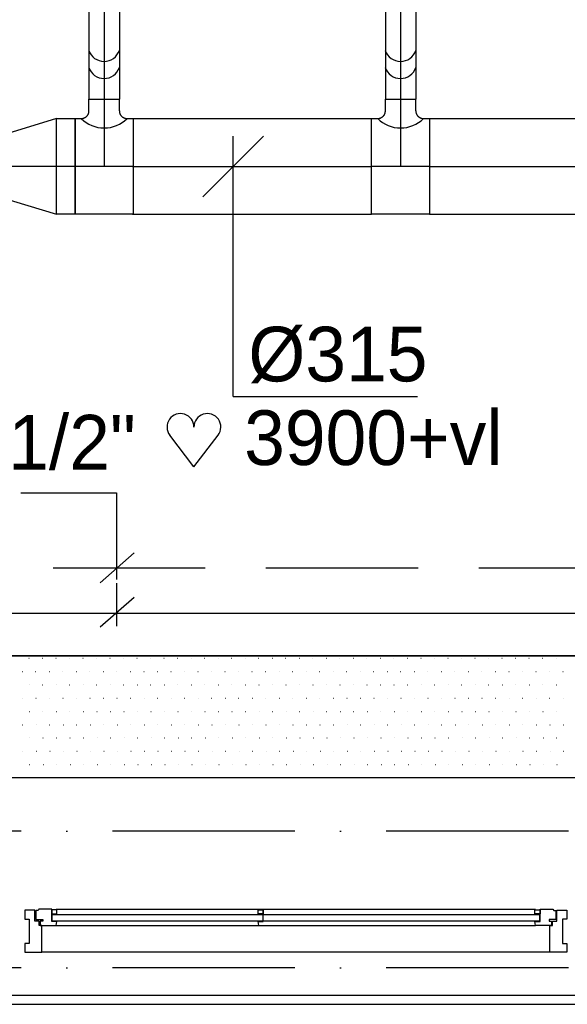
# Model space of a CAD drawing. Extents: x 25315 to 170951, y 867852 to 951952.
# Tile 92 of 119: x 111716 to 113516, y 912708 to 915947. Entities that reach past the tile are written whole.
import ezdxf

# ---------------------------------------------------------------- set-up
doc = ezdxf.new("R2010")
doc.units = 0
doc.header["$LTSCALE"] = 100
for name, pattern in [('2322107', [2000, 1000, 1000]), ('2322108', [7, 5, -2]), ('CENTER2', [11.25, 7.5, -1.25, 1.25, -1.25]), ('CENTER4', [5, 3.125, -0.625, 0.625, -0.625]), ('DASHDOT', [9, 6, -1.5, 0, -1.5]), ('LURETOUR', [6, 4, -2])]:
    doc.linetypes.add(name, pattern=pattern)
doc.layers.get('0').update_dxf_attribs({"linetype": 'CONTINUOUS'})
for name, color, linetype in [('AL$7----_STRAMIEN', 1, 'DASHDOT'), ('BOUW', 8, 'CONTINUOUS'), ('KABELGOOT', 8, 'CONTINUOUS'), ('WL531---', 4, 'CONTINUOUS'), ('WL561---', 4, 'CONTINUOUS'), ('WL561---_AANVOER', 4, 'CONTINUOUS'), ('WL561---_RETOUR', 4, 'CONTINUOUS'), ('WL570---', 3, 'CONTINUOUS'), ('WL570---_HARTLIJN', 7, 'CONTINUOUS'), ('WL570---_RETOUR', 3, 'CONTINUOUS'), ('WM570---', 1, 'CONTINUOUS')]:
    doc.layers.add(name, color=color, linetype=linetype)
doc.styles.add('BURO-018', font='BUROFONT.shx', dxfattribs={"height": 180})

# ---------------------------------------------------------------- blocks, each defined once
blk = doc.blocks.new('LU-1D-K-13B')
at = {"color": 0, "linetype": 'CONTINUOUS'}
for p, q in [((-0.5, 157.5), (0.5, 157.5)), ((-0.5, -157.5), (0.5, -157.5))]:
    blk.add_line(p, q, dxfattribs=at)
at = {"layer": 'WL570---_HARTLIJN', "linetype": 'CENTER2'}
blk.add_line((-0.5, 0), (0.5, 0), dxfattribs=at)
blk = doc.blocks.new('LU-1D-K-64')
at = {"color": 0, "linetype": 'CONTINUOUS'}
for p, q in [((-0.5, 50), (0.5, 50)), ((-0.5, -50), (0.5, -50))]:
    blk.add_line(p, q, dxfattribs=at)
at = {"layer": 'WL570---_HARTLIJN', "linetype": 'CENTER2'}
blk.add_line((-0.5, 0), (0.5, 0), dxfattribs=at)
blk = doc.blocks.new('LU-1D-T--5A-13B645-Q3')
at = {"color": 0, "linetype": 'CONTINUOUS'}
for p, q in [((-95.3, -157.5), (-95.3, 157.5)), ((-95.3, 157.5), (95.3, 157.5)), ((95.3, 157.5), (95.3, -157.5)), ((-75.2, -157.5), (-95.3, -157.5)), ((95.3, -157.5), (75.2, -157.5)), ((-50, -182.7), (-50, -221.6)), ((50, -182.7), (50, -221.6)), ((50, -221.6), (-50, -221.6))]:
    blk.add_line(p, q, dxfattribs=at)
at = {"color": 0, "linetype": 'CONTINUOUS', "flags": 128}
for points in [[(-50, -182.7, 0.02182), (-50.1, -179.9, 0.037214), (-50.4, -178.3, 0.006436), (-51.2, -175, 0.02182), (-51.5, -174.1, 0.02182), (-52.4, -172.1, 0.02182), (-53.4, -170.1, 0.02182), (-54.6, -168.2, 0.02182), (-55.9, -166.5, 0.02182), (-57.4, -164.9, 0.02182), (-59, -163.4, 0.02182), (-60.7, -162.1, 0.02182), (-62.6, -160.9, 0.02182), (-64.6, -159.9, 0.02182), (-66.6, -159, 0.02182), (-67.5, -158.7, 0.006436), (-70.8, -157.9, 0.037214), (-72.4, -157.6, 0.02182), (-75.2, -157.5)], [(75.2, -157.5, 0.02182), (72.4, -157.6, 0.037214), (70.8, -157.9, 0.006436), (67.5, -158.7, 0.02182), (66.6, -159, 0.02182), (64.6, -159.9, 0.02182), (62.6, -160.9, 0.02182), (60.7, -162.1, 0.02182), (59, -163.4, 0.02182), (57.4, -164.9, 0.02182), (55.9, -166.5, 0.02182), (54.6, -168.2, 0.02182), (53.4, -170.1, 0.02182), (52.4, -172.1, 0.02182), (51.5, -174.1, 0.02182), (51.2, -175, 0.006436), (50.4, -178.3, 0.037214), (50.1, -179.9, 0.02182), (50, -182.7)]]:
    blk.add_lwpolyline(points, format="xyb", dxfattribs=at)
at = {"color": 0, "linetype": 'CONTINUOUS'}
blk.add_arc((0, -232.7), 106.3, 45, 135, dxfattribs=at)
at = {"layer": 'WL570---_HARTLIJN', "linetype": 'CENTER4'}
for p, q in [((-95.3, 0), (95.3, 0)), ((0, -221.6), (0, 0))]:
    blk.add_line(p, q, dxfattribs=at)
blk = doc.blocks.new('LU-1D-VCH-13BC8BE3D')
at = {"color": 0, "linetype": 'CONTINUOUS'}
for p, q in [((0, -157.5), (0, 157.5)), ((0, 157.5), (61.5, 157.5)), ((61.5, 157.5), (61.5, -157.5)), ((251.5137, 100), (61.5, 157.5)), ((251.5137, -100), (251.5137, 100)), ((61.5, -157.5), (251.5137, -100)), ((61.5, -157.5), (0, -157.5))]:
    blk.add_line(p, q, dxfattribs=at)
at = {"layer": 'WL570---_HARTLIJN', "linetype": 'CENTER4'}
blk.add_line((0, 0), (251.5137, 0), dxfattribs=at)
blk = doc.blocks.new('LU-1D-T--5A-13B645-Q4')
at = {"color": 0, "linetype": 'CONTINUOUS'}
for p, q in [((-95.3, -157.5), (-95.3, 157.5)), ((-95.3, 157.5), (95.3, 157.5)), ((95.3, 157.5), (95.3, -157.5)), ((-75.2, -157.5), (-95.3, -157.5)), ((95.3, -157.5), (75.2, -157.5)), ((-50, -182.7), (-50, -221.6)), ((50, -182.7), (50, -221.6)), ((50, -221.6), (-50, -221.6))]:
    blk.add_line(p, q, dxfattribs=at)
at = {"color": 0, "linetype": 'CONTINUOUS', "flags": 128}
for points in [[(-50, -182.7, 0.02182), (-50.1, -179.9, 0.037214), (-50.4, -178.3, 0.006436), (-51.2, -175, 0.02182), (-51.5, -174.1, 0.02182), (-52.4, -172.1, 0.02182), (-53.4, -170.1, 0.02182), (-54.6, -168.2, 0.02182), (-55.9, -166.5, 0.02182), (-57.4, -164.9, 0.02182), (-59, -163.4, 0.02182), (-60.7, -162.1, 0.02182), (-62.6, -160.9, 0.02182), (-64.6, -159.9, 0.02182), (-66.6, -159, 0.02182), (-67.5, -158.7, 0.006436), (-70.8, -157.9, 0.037214), (-72.4, -157.6, 0.02182), (-75.2, -157.5)], [(75.2, -157.5, 0.02182), (72.4, -157.6, 0.037214), (70.8, -157.9, 0.006436), (67.5, -158.7, 0.02182), (66.6, -159, 0.02182), (64.6, -159.9, 0.02182), (62.6, -160.9, 0.02182), (60.7, -162.1, 0.02182), (59, -163.4, 0.02182), (57.4, -164.9, 0.02182), (55.9, -166.5, 0.02182), (54.6, -168.2, 0.02182), (53.4, -170.1, 0.02182), (52.4, -172.1, 0.02182), (51.5, -174.1, 0.02182), (51.2, -175, 0.006436), (50.4, -178.3, 0.037214), (50.1, -179.9, 0.02182), (50, -182.7)]]:
    blk.add_lwpolyline(points, format="xyb", dxfattribs=at)
at = {"color": 0, "linetype": 'CONTINUOUS'}
blk.add_arc((0, -232.7), 106.3, 45, 135, dxfattribs=at)
at = {"layer": 'WL570---_HARTLIJN', "linetype": 'CENTER4'}
for p, q in [((-95.3, 0), (95.3, 0)), ((0, -221.6), (0, 0))]:
    blk.add_line(p, q, dxfattribs=at)
blk = doc.blocks.new('*U456', base_point=(112417.4, 609434.1))
at = {"color": 0, "linetype": 'CONTINUOUS'}
for p, q in [((112317.7, 609491.9), (112517.1, 609691.3)), ((112417.4, 608834.1), (112417.4, 609691.6)), ((112417.4, 608834.1), (113023.8, 608834.1))]:
    blk.add_line(p, q, dxfattribs=at)
at = {"layer": 'WM570---', "linetype": 'CONTINUOUS', "style": 'BURO-018'}
blk.add_text('%%c315', height=180, dxfattribs=at).set_placement((112467.4, 608884.1))
blk = doc.blocks.new('HART')
at = {"color": 1}
for q in [(-39.7, 52.4), (39.7, 52.4)]:
    blk.add_line((0, 0), q, dxfattribs=at)
for centre, start, end in [((-22.1, 65.7), 0, 217.1867), ((22.1, 65.7), 322.8133, 180)]:
    blk.add_arc(centre, 22.1, start, end, dxfattribs=at)

msp = doc.modelspace()

# ---------------------------------------------------------------- linework, layer by layer
at = {"layer": 'AL$7----_STRAMIEN', "color": 1}
for p, q in [((144123.6, 913277.5), (54710.3, 913277.5)), ((144123.6, 912827.5), (54329.2, 912827.5))]:
    msp.add_line(p, q, dxfattribs=at)
at = {"layer": 'BOUW'}
for p, q in [((111765.6, 913017.7), (111732.6, 913017.7)), ((111732.6, 913017.7), (111732.6, 912988.2)), ((111765.6, 912981.7), (111765.6, 913017.7)), ((111768.8, 913016.4), (111768.8, 912986.7)), ((111775.8, 913016.4), (111768.8, 913016.4)), ((111778.3, 913020.7), (111775.8, 913016.4)), ((111820.8, 913020.7), (111778.3, 913020.7)), ((111820.8, 912979.7), (111820.8, 913020.7)), ((111837.8, 913018.4), (111820.8, 913018.4)), ((111820.8, 913018.4), (111820.8, 913004.9)), ((111820.8, 913004.9), (111837.8, 913004.9)), ((111822.8, 913002.9), (113424.4, 913002.9)), ((111822.8, 912981.7), (111822.8, 913002.9)), ((111835.7, 913020.7), (113411.5, 913020.7)), ((111837.8, 913004.9), (111837.8, 913018.4)), ((112499.4, 913004.9), (112499.4, 913018.4)), ((112499.4, 913018.4), (112516.4, 913018.4)), ((112516.4, 913004.9), (112499.4, 913004.9)), ((112514.4, 913002.9), (112514.4, 912981.7)), ((112516.4, 912979.7), (112516.4, 913020.7)), ((112516.4, 913018.4), (112516.4, 913004.9)), ((113409.4, 913018.4), (113426.4, 913018.4)), ((113409.4, 913004.9), (113409.4, 913018.4)), ((113426.4, 913004.9), (113409.4, 913004.9)), ((113424.4, 913002.9), (113424.4, 912981.7)), ((113426.4, 913020.7), (113468.9, 913020.7)), ((113426.4, 912979.7), (113426.4, 913020.7)), ((113426.4, 913018.4), (113426.4, 913004.9)), ((113468.9, 913020.7), (113471.3, 913016.4)), ((113471.3, 913016.4), (113478.4, 913016.4)), ((113478.4, 913016.4), (113478.4, 912986.7)), ((113481.6, 913017.7), (113514.6, 913017.7)), ((113481.6, 912981.7), (113481.6, 913017.7)), ((113514.6, 913017.7), (113514.6, 912988.2)), ((111732.6, 912988.2), (111746.6, 912988.2)), ((111746.6, 912988.2), (111746.6, 912908.2)), ((111779.6, 912981.7), (111765.6, 912981.7)), ((111768.8, 912986.7), (111791.3, 912986.7)), ((111779.6, 912966.7), (111779.6, 912981.7)), ((111788.6, 912966.7), (111779.6, 912966.7)), ((111783.3, 912981.7), (111783.3, 912966.7)), ((111791.3, 912981.7), (111783.3, 912981.7)), ((111783.3, 912966.7), (111788.6, 912966.7)), ((111788.6, 912966.7), (111835.7, 912966.7)), ((111788.6, 912878.7), (111788.6, 912966.7)), ((111791.3, 912986.7), (111791.3, 912981.7)), ((111837.8, 912979.7), (111820.8, 912979.7)), ((113424.4, 912981.7), (111822.8, 912981.7)), ((111835.7, 912966.7), (111837.8, 912979.7)), ((111835.7, 912966.7), (113411.5, 912966.7)), ((112501.4, 912966.7), (112499.4, 912979.7)), ((112499.4, 912979.7), (112516.4, 912979.7)), ((113409.4, 912979.7), (113426.4, 912979.7)), ((113411.5, 912966.7), (113409.4, 912979.7)), ((113458.6, 912966.7), (113411.5, 912966.7)), ((113455.9, 912986.7), (113455.9, 912981.7)), ((113478.4, 912986.7), (113455.9, 912986.7)), ((113455.9, 912981.7), (113463.9, 912981.7)), ((113463.9, 912966.7), (113458.6, 912966.7)), ((113458.6, 912966.7), (113467.6, 912966.7)), ((113458.6, 912878.7), (113458.6, 912966.7)), ((113463.9, 912981.7), (113463.9, 912966.7)), ((113467.6, 912981.7), (113481.6, 912981.7)), ((113467.6, 912966.7), (113467.6, 912981.7)), ((113500.6, 912988.2), (113500.6, 912908.2)), ((113514.6, 912988.2), (113500.6, 912988.2)), ((111732.6, 912908.2), (111732.6, 912878.7)), ((111746.6, 912908.2), (111732.6, 912908.2)), ((113500.6, 912908.2), (113514.6, 912908.2)), ((113514.6, 912908.2), (113514.6, 912878.7)), ((111732.6, 912878.7), (111788.6, 912878.7)), ((113458.6, 912878.7), (111788.6, 912878.7)), ((113514.6, 912878.7), (113458.6, 912878.7)), ((99483.6, 912737.5), (117703.6, 912737.5))]:
    msp.add_line(p, q, dxfattribs=at)
msp.add_lwpolyline([(99483.6, 912878.7), (99483.6, 912707.7), (117954.1, 912707.7)], dxfattribs=at)
at = {"layer": 'KABELGOOT', "color": 8}
for p, q in [((115440.6, 913854.1, 3710), (100077.7, 913854.1, 3710)), ((100077.7, 913854.1, 3650), (115440.6, 913854.1, 3650)), ((99727.7, 913454.1, 3710), (115440.6, 913454.1, 3710)), ((100077.7, 913454.1, 3650), (115440.6, 913454.1, 3650))]:
    msp.add_line(p, q, dxfattribs=at)
at = {"layer": 'WL531---', "color": 8}
for p, q in [((111745.4, 913846.5), (111746.1, 913846.5)), ((111789.8, 913846.5), (111790.5, 913846.5)), ((111834.3, 913846.5), (111835, 913846.5)), ((111878.7, 913846.5), (111879.4, 913846.5)), ((111923.2, 913846.5), (111923.9, 913846.5)), ((111967.6, 913846.5), (111968.3, 913846.5)), ((112012.1, 913846.5), (112012.8, 913846.5)), ((112056.5, 913846.5), (112057.2, 913846.5)), ((112101, 913846.5), (112101.7, 913846.5)), ((112145.4, 913846.5), (112146.1, 913846.5)), ((112189.9, 913846.5), (112190.6, 913846.5)), ((112234.3, 913846.5), (112235, 913846.5)), ((112278.8, 913846.5), (112279.5, 913846.5)), ((112323.2, 913846.5), (112323.9, 913846.5)), ((112367.7, 913846.5), (112368.4, 913846.5)), ((112412.1, 913846.5), (112412.8, 913846.5)), ((112456.6, 913846.5), (112457.3, 913846.5)), ((112501, 913846.5), (112501.7, 913846.5)), ((112545.5, 913846.5), (112546.2, 913846.5)), ((112589.9, 913846.5), (112590.6, 913846.5)), ((112634.4, 913846.5), (112635.1, 913846.5)), ((112678.8, 913846.5), (112679.5, 913846.5)), ((112723.3, 913846.5), (112724, 913846.5)), ((112767.7, 913846.5), (112768.4, 913846.5)), ((112812.2, 913846.5), (112812.9, 913846.5)), ((112856.6, 913846.5), (112857.3, 913846.5)), ((112901.1, 913846.5), (112901.8, 913846.5)), ((112945.5, 913846.5), (112946.2, 913846.5)), ((112990, 913846.5), (112990.7, 913846.5)), ((113034.4, 913846.5), (113035.1, 913846.5)), ((113078.9, 913846.5), (113079.6, 913846.5)), ((113123.3, 913846.5), (113124, 913846.5)), ((113167.8, 913846.5), (113168.5, 913846.5)), ((113212.2, 913846.5), (113212.9, 913846.5)), ((113256.7, 913846.5), (113257.4, 913846.5)), ((113301.1, 913846.5), (113301.8, 913846.5)), ((113345.6, 913846.5), (113346.3, 913846.5)), ((113390, 913846.5), (113390.7, 913846.5)), ((113434.5, 913846.5), (113435.2, 913846.5)), ((113478.9, 913846.5), (113479.6, 913846.5)), ((111723.5, 913802.8), (111724.2, 913802.8)), ((111768, 913802.8), (111768.7, 913802.8)), ((111812.4, 913802.8), (111813.1, 913802.8)), ((111856.9, 913802.8), (111857.6, 913802.8)), ((111901.3, 913802.8), (111902, 913802.8)), ((111945.8, 913802.8), (111946.5, 913802.8)), ((111990.2, 913802.8), (111990.9, 913802.8)), ((112034.7, 913802.8), (112035.4, 913802.8)), ((112079.1, 913802.8), (112079.8, 913802.8)), ((112123.6, 913802.8), (112124.3, 913802.8)), ((112168, 913802.8), (112168.7, 913802.8)), ((112212.5, 913802.8), (112213.2, 913802.8)), ((112256.9, 913802.8), (112257.6, 913802.8)), ((112301.4, 913802.8), (112302.1, 913802.8)), ((112345.8, 913802.8), (112346.5, 913802.8)), ((112390.3, 913802.8), (112391, 913802.8)), ((112434.7, 913802.8), (112435.4, 913802.8)), ((112479.2, 913802.8), (112479.9, 913802.8)), ((112523.6, 913802.8), (112524.3, 913802.8)), ((112568.1, 913802.8), (112568.8, 913802.8)), ((112612.5, 913802.8), (112613.2, 913802.8)), ((112657, 913802.8), (112657.7, 913802.8)), ((112701.4, 913802.8), (112702.1, 913802.8)), ((112745.9, 913802.8), (112746.6, 913802.8)), ((112790.3, 913802.8), (112791, 913802.8)), ((112834.8, 913802.8), (112835.5, 913802.8)), ((112879.2, 913802.8), (112879.9, 913802.8)), ((112923.7, 913802.8), (112924.4, 913802.8)), ((112968.1, 913802.8), (112968.8, 913802.8)), ((113012.6, 913802.8), (113013.3, 913802.8)), ((113057, 913802.8), (113057.7, 913802.8)), ((113101.5, 913802.8), (113102.2, 913802.8)), ((113145.9, 913802.8), (113146.6, 913802.8)), ((113190.4, 913802.8), (113191.1, 913802.8)), ((113234.8, 913802.8), (113235.5, 913802.8)), ((113279.3, 913802.8), (113280, 913802.8)), ((113323.7, 913802.8), (113324.4, 913802.8)), ((113368.2, 913802.8), (113368.9, 913802.8)), ((113412.6, 913802.8), (113413.3, 913802.8)), ((113457.1, 913802.8), (113457.8, 913802.8)), ((113501.5, 913802.8), (113502.2, 913802.8)), ((111746.1, 913759), (111746.8, 913759)), ((111790.5, 913759), (111791.2, 913759)), ((111835, 913759), (111835.7, 913759)), ((111879.4, 913759), (111880.1, 913759)), ((111923.9, 913759), (111924.6, 913759)), ((111968.3, 913759), (111969, 913759)), ((112012.8, 913759), (112013.5, 913759)), ((112057.2, 913759), (112057.9, 913759)), ((112101.7, 913759), (112102.4, 913759)), ((112146.1, 913759), (112146.8, 913759)), ((112190.6, 913759), (112191.3, 913759)), ((112235, 913759), (112235.7, 913759)), ((112279.5, 913759), (112280.2, 913759)), ((112323.9, 913759), (112324.6, 913759)), ((112368.4, 913759), (112369.1, 913759)), ((112412.8, 913759), (112413.5, 913759)), ((112457.3, 913759), (112458, 913759)), ((112501.7, 913759), (112502.4, 913759)), ((112546.2, 913759), (112546.9, 913759)), ((112590.6, 913759), (112591.3, 913759)), ((112635.1, 913759), (112635.8, 913759)), ((112679.5, 913759), (112680.2, 913759)), ((112724, 913759), (112724.7, 913759)), ((112768.4, 913759), (112769.1, 913759)), ((112812.9, 913759), (112813.6, 913759)), ((112857.3, 913759), (112858, 913759)), ((112901.8, 913759), (112902.5, 913759)), ((112946.2, 913759), (112946.9, 913759)), ((112990.7, 913759), (112991.4, 913759)), ((113035.1, 913759), (113035.8, 913759)), ((113079.6, 913759), (113080.3, 913759)), ((113124, 913759), (113124.7, 913759)), ((113168.5, 913759), (113169.2, 913759)), ((113212.9, 913759), (113213.6, 913759)), ((113257.4, 913759), (113258.1, 913759)), ((113301.8, 913759), (113302.5, 913759)), ((113346.3, 913759), (113347, 913759)), ((113390.7, 913759), (113391.4, 913759)), ((113435.2, 913759), (113435.9, 913759)), ((113479.6, 913759), (113480.3, 913759)), ((111724.2, 913715.3), (111724.9, 913715.3)), ((111768.7, 913715.3), (111769.4, 913715.3)), ((111813.1, 913715.3), (111813.8, 913715.3)), ((111857.6, 913715.3), (111858.3, 913715.3)), ((111902, 913715.3), (111902.7, 913715.3)), ((111946.5, 913715.3), (111947.2, 913715.3)), ((111990.9, 913715.3), (111991.6, 913715.3)), ((112035.4, 913715.3), (112036.1, 913715.3)), ((112079.8, 913715.3), (112080.5, 913715.3)), ((112124.3, 913715.3), (112125, 913715.3)), ((112168.7, 913715.3), (112169.4, 913715.3)), ((112213.2, 913715.3), (112213.9, 913715.3)), ((112257.6, 913715.3), (112258.3, 913715.3)), ((112302.1, 913715.3), (112302.8, 913715.3)), ((112346.5, 913715.3), (112347.2, 913715.3)), ((112391, 913715.3), (112391.7, 913715.3)), ((112435.4, 913715.3), (112436.1, 913715.3)), ((112479.9, 913715.3), (112480.6, 913715.3)), ((112524.3, 913715.3), (112525, 913715.3)), ((112568.8, 913715.3), (112569.5, 913715.3)), ((112613.2, 913715.3), (112613.9, 913715.3)), ((112657.7, 913715.3), (112658.4, 913715.3)), ((112702.1, 913715.3), (112702.8, 913715.3)), ((112746.6, 913715.3), (112747.3, 913715.3)), ((112791, 913715.3), (112791.7, 913715.3)), ((112835.5, 913715.3), (112836.2, 913715.3)), ((112879.9, 913715.3), (112880.6, 913715.3)), ((112924.4, 913715.3), (112925.1, 913715.3)), ((112968.8, 913715.3), (112969.5, 913715.3)), ((113013.3, 913715.3), (113014, 913715.3)), ((113057.7, 913715.3), (113058.4, 913715.3)), ((113102.2, 913715.3), (113102.9, 913715.3)), ((113146.6, 913715.3), (113147.3, 913715.3)), ((113191.1, 913715.3), (113191.8, 913715.3)), ((113235.5, 913715.3), (113236.2, 913715.3)), ((113280, 913715.3), (113280.7, 913715.3)), ((113324.4, 913715.3), (113325.1, 913715.3)), ((113368.9, 913715.3), (113369.6, 913715.3)), ((113413.3, 913715.3), (113414, 913715.3)), ((113457.8, 913715.3), (113458.5, 913715.3)), ((113502.2, 913715.3), (113502.9, 913715.3)), ((111746.8, 913671.5), (111747.5, 913671.5)), ((111791.2, 913671.5), (111791.9, 913671.5)), ((111835.7, 913671.5), (111836.4, 913671.5)), ((111880.1, 913671.5), (111880.8, 913671.5)), ((111924.6, 913671.5), (111925.3, 913671.5)), ((111969, 913671.5), (111969.7, 913671.5)), ((112013.5, 913671.5), (112014.2, 913671.5)), ((112057.9, 913671.5), (112058.6, 913671.5)), ((112102.4, 913671.5), (112103.1, 913671.5)), ((112146.8, 913671.5), (112147.5, 913671.5)), ((112191.3, 913671.5), (112192, 913671.5)), ((112235.7, 913671.5), (112236.4, 913671.5)), ((112280.2, 913671.5), (112280.9, 913671.5)), ((112324.6, 913671.5), (112325.3, 913671.5)), ((112369.1, 913671.5), (112369.8, 913671.5)), ((112413.5, 913671.5), (112414.2, 913671.5)), ((112458, 913671.5), (112458.7, 913671.5)), ((112502.4, 913671.5), (112503.1, 913671.5)), ((112546.9, 913671.5), (112547.6, 913671.5)), ((112591.3, 913671.5), (112592, 913671.5)), ((112635.8, 913671.5), (112636.5, 913671.5)), ((112680.2, 913671.5), (112680.9, 913671.5)), ((112724.7, 913671.5), (112725.4, 913671.5)), ((112769.1, 913671.5), (112769.8, 913671.5)), ((112813.6, 913671.5), (112814.3, 913671.5)), ((112858, 913671.5), (112858.7, 913671.5)), ((112902.5, 913671.5), (112903.2, 913671.5)), ((112946.9, 913671.5), (112947.6, 913671.5)), ((112991.4, 913671.5), (112992.1, 913671.5)), ((113035.8, 913671.5), (113036.5, 913671.5)), ((113080.3, 913671.5), (113081, 913671.5)), ((113124.7, 913671.5), (113125.4, 913671.5)), ((113169.2, 913671.5), (113169.9, 913671.5)), ((113213.6, 913671.5), (113214.3, 913671.5)), ((113258.1, 913671.5), (113258.8, 913671.5)), ((113302.5, 913671.5), (113303.2, 913671.5)), ((113347, 913671.5), (113347.7, 913671.5)), ((113391.4, 913671.5), (113392.1, 913671.5)), ((113435.9, 913671.5), (113436.6, 913671.5)), ((113480.3, 913671.5), (113481, 913671.5)), ((111724.9, 913627.8), (111725.6, 913627.8)), ((111769.4, 913627.8), (111770.1, 913627.8)), ((111813.8, 913627.8), (111814.5, 913627.8)), ((111858.3, 913627.8), (111859, 913627.8)), ((111902.7, 913627.8), (111903.4, 913627.8)), ((111947.2, 913627.8), (111947.9, 913627.8)), ((111991.6, 913627.8), (111992.3, 913627.8)), ((112036.1, 913627.8), (112036.8, 913627.8)), ((112080.5, 913627.8), (112081.2, 913627.8)), ((112125, 913627.8), (112125.7, 913627.8)), ((112169.4, 913627.8), (112170.1, 913627.8)), ((112213.9, 913627.8), (112214.6, 913627.8)), ((112258.3, 913627.8), (112259, 913627.8)), ((112302.8, 913627.8), (112303.5, 913627.8)), ((112347.2, 913627.8), (112347.9, 913627.8)), ((112391.7, 913627.8), (112392.4, 913627.8)), ((112436.1, 913627.8), (112436.8, 913627.8)), ((112480.6, 913627.8), (112481.3, 913627.8)), ((112525, 913627.8), (112525.7, 913627.8)), ((112569.5, 913627.8), (112570.2, 913627.8)), ((112613.9, 913627.8), (112614.6, 913627.8)), ((112658.4, 913627.8), (112659.1, 913627.8)), ((112702.8, 913627.8), (112703.5, 913627.8)), ((112747.3, 913627.8), (112748, 913627.8)), ((112791.7, 913627.8), (112792.4, 913627.8)), ((112836.2, 913627.8), (112836.9, 913627.8)), ((112880.6, 913627.8), (112881.3, 913627.8)), ((112925.1, 913627.8), (112925.8, 913627.8)), ((112969.5, 913627.8), (112970.2, 913627.8)), ((113014, 913627.8), (113014.7, 913627.8)), ((113058.4, 913627.8), (113059.1, 913627.8)), ((113102.9, 913627.8), (113103.6, 913627.8)), ((113147.3, 913627.8), (113148, 913627.8)), ((113191.8, 913627.8), (113192.5, 913627.8)), ((113236.2, 913627.8), (113236.9, 913627.8)), ((113280.7, 913627.8), (113281.4, 913627.8)), ((113325.1, 913627.8), (113325.8, 913627.8)), ((113369.6, 913627.8), (113370.3, 913627.8)), ((113414, 913627.8), (113414.7, 913627.8)), ((113458.5, 913627.8), (113459.2, 913627.8)), ((113502.9, 913627.8), (113503.6, 913627.8)), ((111747.5, 913584), (111748.2, 913584)), ((111791.9, 913584), (111792.6, 913584)), ((111836.4, 913584), (111837.1, 913584)), ((111880.8, 913584), (111881.5, 913584)), ((111925.3, 913584), (111926, 913584)), ((111969.7, 913584), (111970.4, 913584)), ((112014.2, 913584), (112014.9, 913584)), ((112058.6, 913584), (112059.3, 913584)), ((112103.1, 913584), (112103.8, 913584)), ((112147.5, 913584), (112148.2, 913584)), ((112192, 913584), (112192.7, 913584)), ((112236.4, 913584), (112237.1, 913584)), ((112280.9, 913584), (112281.6, 913584)), ((112325.3, 913584), (112326, 913584)), ((112369.8, 913584), (112370.5, 913584)), ((112414.2, 913584), (112414.9, 913584)), ((112458.7, 913584), (112459.4, 913584)), ((112503.1, 913584), (112503.8, 913584)), ((112547.6, 913584), (112548.3, 913584)), ((112592, 913584), (112592.7, 913584)), ((112636.5, 913584), (112637.2, 913584)), ((112680.9, 913584), (112681.6, 913584)), ((112725.4, 913584), (112726.1, 913584)), ((112769.8, 913584), (112770.5, 913584)), ((112814.3, 913584), (112815, 913584)), ((112858.7, 913584), (112859.4, 913584)), ((112903.2, 913584), (112903.9, 913584)), ((112947.6, 913584), (112948.3, 913584)), ((112992.1, 913584), (112992.8, 913584)), ((113036.5, 913584), (113037.2, 913584)), ((113081, 913584), (113081.7, 913584)), ((113125.4, 913584), (113126.1, 913584)), ((113169.9, 913584), (113170.6, 913584)), ((113214.3, 913584), (113215, 913584)), ((113258.8, 913584), (113259.5, 913584)), ((113303.2, 913584), (113303.9, 913584)), ((113347.7, 913584), (113348.4, 913584)), ((113392.1, 913584), (113392.8, 913584)), ((113436.6, 913584), (113437.3, 913584)), ((113481, 913584), (113481.7, 913584)), ((111725.6, 913540.3), (111726.3, 913540.3)), ((111770.1, 913540.3), (111770.8, 913540.3)), ((111814.5, 913540.3), (111815.2, 913540.3)), ((111859, 913540.3), (111859.7, 913540.3)), ((111903.4, 913540.3), (111904.1, 913540.3)), ((111947.9, 913540.3), (111948.6, 913540.3)), ((111992.3, 913540.3), (111993, 913540.3)), ((112036.8, 913540.3), (112037.5, 913540.3)), ((112081.2, 913540.3), (112081.9, 913540.3)), ((112125.7, 913540.3), (112126.4, 913540.3)), ((112170.1, 913540.3), (112170.8, 913540.3)), ((112214.6, 913540.3), (112215.3, 913540.3)), ((112259, 913540.3), (112259.7, 913540.3)), ((112303.5, 913540.3), (112304.2, 913540.3)), ((112347.9, 913540.3), (112348.6, 913540.3)), ((112392.4, 913540.3), (112393.1, 913540.3)), ((112436.8, 913540.3), (112437.5, 913540.3)), ((112481.3, 913540.3), (112482, 913540.3)), ((112525.7, 913540.3), (112526.4, 913540.3)), ((112570.2, 913540.3), (112570.9, 913540.3)), ((112614.6, 913540.3), (112615.3, 913540.3)), ((112659.1, 913540.3), (112659.8, 913540.3)), ((112703.5, 913540.3), (112704.2, 913540.3)), ((112748, 913540.3), (112748.7, 913540.3)), ((112792.4, 913540.3), (112793.1, 913540.3)), ((112836.9, 913540.3), (112837.6, 913540.3)), ((112881.3, 913540.3), (112882, 913540.3)), ((112925.8, 913540.3), (112926.5, 913540.3)), ((112970.2, 913540.3), (112970.9, 913540.3)), ((113014.7, 913540.3), (113015.4, 913540.3)), ((113059.1, 913540.3), (113059.8, 913540.3)), ((113103.6, 913540.3), (113104.3, 913540.3)), ((113148, 913540.3), (113148.7, 913540.3)), ((113192.5, 913540.3), (113193.2, 913540.3)), ((113236.9, 913540.3), (113237.6, 913540.3)), ((113281.4, 913540.3), (113282.1, 913540.3)), ((113325.8, 913540.3), (113326.5, 913540.3)), ((113370.3, 913540.3), (113371, 913540.3)), ((113414.7, 913540.3), (113415.4, 913540.3)), ((113459.2, 913540.3), (113459.9, 913540.3)), ((113503.6, 913540.3), (113504.3, 913540.3)), ((111748.2, 913496.5), (111748.9, 913496.5)), ((111792.6, 913496.5), (111793.3, 913496.5)), ((111837.1, 913496.5), (111837.8, 913496.5)), ((111881.5, 913496.5), (111882.2, 913496.5)), ((111926, 913496.5), (111926.7, 913496.5)), ((111970.4, 913496.5), (111971.1, 913496.5)), ((112014.9, 913496.5), (112015.6, 913496.5)), ((112059.3, 913496.5), (112060, 913496.5)), ((112103.8, 913496.5), (112104.5, 913496.5)), ((112148.2, 913496.5), (112148.9, 913496.5)), ((112192.7, 913496.5), (112193.4, 913496.5)), ((112237.1, 913496.5), (112237.8, 913496.5)), ((112281.6, 913496.5), (112282.3, 913496.5)), ((112326, 913496.5), (112326.7, 913496.5)), ((112370.5, 913496.5), (112371.2, 913496.5)), ((112414.9, 913496.5), (112415.6, 913496.5)), ((112459.4, 913496.5), (112460.1, 913496.5)), ((112503.8, 913496.5), (112504.5, 913496.5)), ((112548.3, 913496.5), (112549, 913496.5)), ((112592.7, 913496.5), (112593.4, 913496.5)), ((112637.2, 913496.5), (112637.9, 913496.5)), ((112681.6, 913496.5), (112682.3, 913496.5)), ((112726.1, 913496.5), (112726.8, 913496.5)), ((112770.5, 913496.5), (112771.2, 913496.5)), ((112815, 913496.5), (112815.7, 913496.5)), ((112859.4, 913496.5), (112860.1, 913496.5)), ((112903.9, 913496.5), (112904.6, 913496.5)), ((112948.3, 913496.5), (112949, 913496.5)), ((112992.8, 913496.5), (112993.5, 913496.5)), ((113037.2, 913496.5), (113037.9, 913496.5)), ((113081.7, 913496.5), (113082.4, 913496.5)), ((113126.1, 913496.5), (113126.8, 913496.5)), ((113170.6, 913496.5), (113171.3, 913496.5)), ((113215, 913496.5), (113215.7, 913496.5)), ((113259.5, 913496.5), (113260.2, 913496.5)), ((113303.9, 913496.5), (113304.6, 913496.5)), ((113348.4, 913496.5), (113349.1, 913496.5)), ((113392.8, 913496.5), (113393.5, 913496.5)), ((113437.3, 913496.5), (113438, 913496.5)), ((113481.7, 913496.5), (113482.4, 913496.5))]:
    msp.add_line(p, q, dxfattribs=at)
at = {"layer": 'WL561---_AANVOER', "linetype": '2322107'}
msp.add_line((113575.2, 913993.1), (108250.3, 913993.1), dxfattribs=at)
at = {"layer": 'WL561---_RETOUR', "color": 1}
for p, q in [((112033.6, 914391.1), (112033.6, 914105.1)), ((111980.6, 914095), (112091.6, 914193.3)), ((112033.6, 914092.9), (112033.6, 913951.8)), ((111980.6, 913949.2), (112091.6, 914047.5))]:
    msp.add_line(p, q, dxfattribs=at)
at = {"layer": 'WL561---_RETOUR', "linetype": '2322108'}
msp.add_line((113725.2, 914143.1), (111628.8, 914143.1), dxfattribs=at)
at = {"layer": 'WL570---', "color": 1}
msp.add_line((111718.8, 914391.1), (112033.6, 914391.1), dxfattribs=at)
at = {"layer": 'WL570---'}
for centre in [(111993, 915863.2), (112967.6, 915863.2), (111993, 915807), (112967.6, 915807)]:
    msp.add_arc(centre, 53, 198.5673, 341.09, dxfattribs=at)

# ---------------------------------------------------------------- block references
at = {"layer": 'WL570---', "color": 1, "xscale": 2, "yscale": 2, "zscale": 2}
msp.add_blockref('HART', (112288.4, 914475.7), dxfattribs=at)
at = {"layer": 'WL570---_RETOUR', "linetype": 'LURETOUR', "xscale": 1235.418934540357, "rotation": 270}
for p in [(111993.2, 916304.1), (112967.9, 916304.1)]:
    msp.add_blockref('LU-1D-K-64', p, dxfattribs=at)
at = {"layer": 'WL570---_RETOUR', "linetype": 'LURETOUR', "rotation": 180}
for name, p in [('LU-1D-T--5A-13B645-Q3', (111993.2, 915464.7)), ('LU-1D-T--5A-13B645-Q4', (112967.9, 915464.7)), ('LU-1D-VCH-13BC8BE3D', (111897.9, 915464.7))]:
    msp.add_blockref(name, p, dxfattribs=at)
at = {"layer": 'WL570---_RETOUR', "linetype": 'LURETOUR'}
for p, xscale in [((112479.2, 915464.7), 786.6283093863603), ((113406.4, 915464.7), 686.3263998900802)]:
    msp.add_blockref('LU-1D-K-13B', p, dxfattribs=dict(at, xscale=xscale))
at = {"layer": 'WM570---'}
msp.add_blockref('*U456', (112417.4, 915307.2), dxfattribs=at)

# ---------------------------------------------------------------- texts
at = {"layer": 'WL561---', "color": 1, "style": 'BURO-018'}
msp.add_text('1/2"', height=180, dxfattribs=at).set_placement((111677.5, 914467))
at = {"layer": 'WL570---', "color": 1, "style": 'BURO-018'}
msp.add_text('3900+vl', height=180, dxfattribs=at).set_placement((112453.5, 914482.1))

doc.saveas('drawing.dxf')
